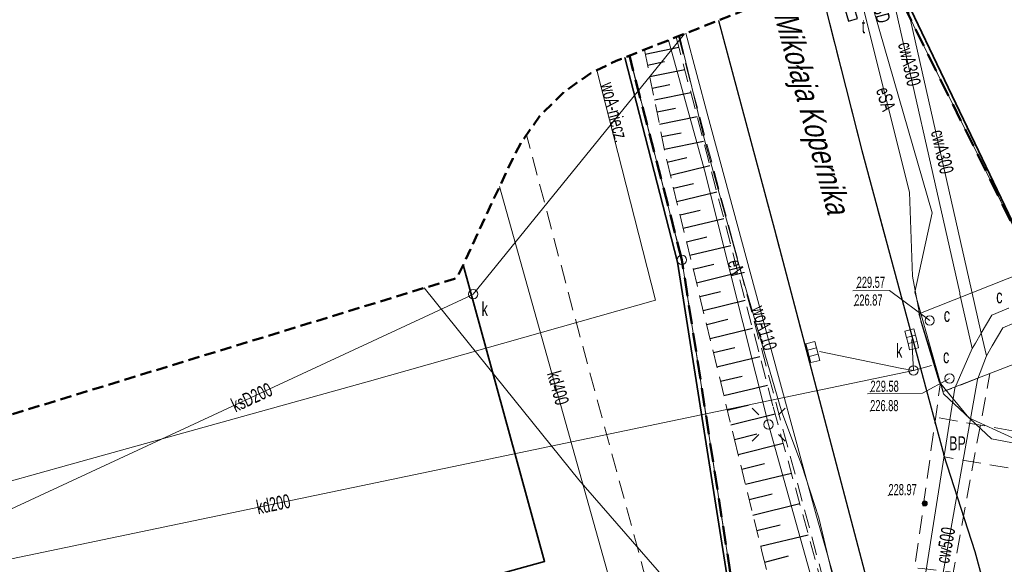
# Model space of a CAD drawing. Header units: metres. Extents: x 6546460 to 6547055, y 5576048 to 5576258.
# Tile 12 of 18: x 6546785 to 6546838, y 5576159 to 5576188. Entities that reach past the tile are written whole.
import ezdxf
from ezdxf.enums import TextEntityAlignment as Align

# ---------------------------------------------------------------- set-up
doc = ezdxf.new("R2010")
doc.units = ezdxf.units.M
doc.header["$MEASUREMENT"] = 0
for name, pattern in [('1.0_0.5', [1.5, 1, -0.5]), ('1.5_0.5', [2, 1.5, -0.5]), ('2', [0.9, 0.6, -0.3]), ('219-500', [0]), ('BKO', [1.5, 1, -0.5]), ('egug-500', [1, 0.5, -0.5])]:
    doc.linetypes.add(name, pattern=pattern)
doc.layers.get('0').update_dxf_attribs({"linetype": 'CONTINUOUS', "lineweight": 5})
for name, color, linetype in [('000 Inne (niezydentyfikowane)', 7, 'CONTINUOUS'), ('202-punkt graniczny', 7, 'CONTINUOUS'), ('218-kontur użytku gruntowego', 7, 'CONTINUOUS'), ('219-działka ewidencyjna', 7, 'CONTINUOUS'), ('994-Nazwa ulicy', 7, 'CONTINUOUS'), ('budowla podziemna', 7, 'CONTINUOUS'), ('budowla podziemna-Atr17', 7, 'CONTINUOUS'), ('chodnik', 7, 'CONTINUOUS'), ('jezdnia', 7, 'CONTINUOUS'), ('komora podziemna', 7, 'CONTINUOUS'), ('kratka ściekowa', 7, 'CONTINUOUS'), ('krawężnik', 7, 'CONTINUOUS'), ('latarnia', 7, 'CONTINUOUS'), ('ogrodzenie trwałe', 7, 'CONTINUOUS'), ('plac sportowy', 7, 'CONTINUOUS'), ('podpora przewodów', 7, 'CONTINUOUS'), ('przewód ciepłowniczy', 7, 'CONTINUOUS'), ('przewód ciepłowniczy-Atr1', 7, 'CONTINUOUS'), ('przewód elektroenergetyczny podziemny', 7, 'CONTINUOUS'), ('przewód elektroenergetyczny podziemny-Atr1', 7, 'CONTINUOUS'), ('przewód kanalizacyjny', 7, 'CONTINUOUS'), ('przewód kanalizacyjny-Atr1', 7, 'CONTINUOUS'), ('przewód wodociągowy', 7, 'CONTINUOUS'), ('przewód wodociągowy-Atr1', 7, 'CONTINUOUS'), ('skarpa nieumocniona', 7, 'CONTINUOUS'), ('właz do komory lub kanału - okrągły', 7, 'CONTINUOUS'), ('właz do komory lub kanału - okrągły-Atr17', 7, 'CONTINUOUS'), ('właz do komory lub kanału - prostokątny', 7, 'CONTINUOUS'), ('właz do komory lub kanału - prostokątny-Atr17', 7, 'CONTINUOUS'), ('Zakres', 7, 'CONTINUOUS')]:
    doc.layers.add(name, color=color, linetype=linetype)
doc.layers.add('LINIE_ZABUDOWY', color=9, linetype='CONTINUOUS', lineweight=18, true_color=0x808080)
doc.layers.add('mpzp', color=4, linetype='BKO', lineweight=50)
doc.layers.add('wysok', color=244, linetype='CONTINUOUS', lineweight=18)
doc.styles.get("Standard").update_dxf_attribs({"font": 'Working1250', "width": 0.75})
doc.linetypes.add('902-500', pattern='A,3.75,0,[1,ksztalty.shx,S=0.5,R=0,X=0,Y=0],3.75', length=7.5)

# ---------------------------------------------------------------- blocks, each defined once
blk = doc.blocks.new('202')
at = {"color": 0, "linetype": 'Continuous', "lineweight": 0}
blk.add_circle((0, 0), 0.25, dxfattribs=at)
blk = doc.blocks.new('US15')
at = {"color": 0, "linetype": 'Continuous', "lineweight": 13}
blk.add_circle((0, 0), 0.25, dxfattribs=at)
blk = doc.blocks.new('US22')
at = {"color": 0, "linetype": 'Continuous', "lineweight": 13}
blk.add_circle((0, 0), 0.25, dxfattribs=at)
blk = doc.blocks.new('SM01')
at = {"color": 0, "linetype": 'Continuous', "lineweight": 13}
for p, q in [((-0.53, 0.531), (-0.883, 0.884)), ((0.531, 0.531), (0.884, 0.884)), ((-0.53, -0.53), (-0.883, -0.883)), ((0.531, -0.53), (0.884, -0.883))]:
    blk.add_line(p, q, dxfattribs=at)
blk.add_circle((0, 0), 0.25, dxfattribs=at)
blk = doc.blocks.new('US05')
at = {"color": 0, "linetype": 'Continuous', "lineweight": 13}
for p, q in [((-0.525, -0.25), (-0.525, 0.25)), ((-0.525, 0.25), (-0.175, 0.25)), ((-0.175, -0.25), (-0.175, 0.25)), ((-0.175, 0.25), (0.175, 0.25)), ((0.175, -0.25), (0.175, 0.25)), ((0.175, 0.25), (0.525, 0.25)), ((0.525, -0.25), (0.525, 0.25)), ((-0.525, -0.25), (-0.175, -0.25)), ((-0.175, -0.25), (0.175, -0.25)), ((0.175, -0.25), (0.525, -0.25))]:
    blk.add_line(p, q, dxfattribs=at)
blk = doc.blocks.new('SUPWP')
at = {"color": 0, "linetype": 'Continuous'}
blk.add_lwpolyline([(-0.375, -0.25), (0.375, -0.25), (0.375, 0.25), (-0.375, 0.25)], close=True, dxfattribs=at)
blk = doc.blocks.new('pikieta')
at = {"color": 0}
blk.add_point((0, 0), dxfattribs=at)
blk = doc.blocks.new('OTRS')
at = {"linetype": 'Continuous', "lineweight": 13}
blk.add_hatch(color=0, dxfattribs=at).paths.add_polyline_path([(0, -0.091, 1), (0, 0.091, 1)])
at = {"color": 0, "linetype": 'Continuous', "lineweight": 13}
blk.add_circle((0, 0), 0.0906, dxfattribs=at)

msp = doc.modelspace()

# ---------------------------------------------------------------- linework, layer by layer
at = {"layer": '000 Inne (niezydentyfikowane)', "color": 7, "linetype": 'Continuous', "lineweight": 25, "flags": 128}
for points in [[(6546818.64, 5576186.26), (6546820.44, 5576186.63)], [(6546818.76, 5576185.66), (6546819.68, 5576185.85)], [(6546818.88, 5576185.05), (6546820.76, 5576185.43)], [(6546819.01, 5576184.43), (6546819.96, 5576184.63)], [(6546819.13, 5576183.8), (6546821.08, 5576184.19)], [(6546819.27, 5576183.15), (6546820.26, 5576183.35)], [(6546819.4, 5576182.49), (6546821.42, 5576182.9)], [(6546819.53, 5576181.82), (6546820.56, 5576182.03)], [(6546819.67, 5576181.14), (6546821.77, 5576181.57)], [(6546819.82, 5576180.45), (6546820.87, 5576180.7)], [(6546819.99, 5576179.74), (6546822.11, 5576180.26)], [(6546820.16, 5576179.04), (6546821.23, 5576179.3)], [(6546820.33, 5576178.33), (6546822.49, 5576178.85)], [(6546820.51, 5576177.61), (6546821.59, 5576177.87)], [(6546820.68, 5576176.89), (6546822.86, 5576177.42)], [(6546820.86, 5576176.16), (6546821.95, 5576176.43)], [(6546821.03, 5576175.44), (6546823.24, 5576175.97)], [(6546821.21, 5576174.7), (6546822.32, 5576174.97)], [(6546821.39, 5576173.96), (6546823.62, 5576174.51)], [(6546821.57, 5576173.22), (6546822.69, 5576173.49)], [(6546821.75, 5576172.47), (6546824.01, 5576173.02)], [(6546821.94, 5576171.72), (6546823.07, 5576172)], [(6546822.12, 5576170.97), (6546824.41, 5576171.52)], [(6546822.3, 5576170.21), (6546823.45, 5576170.48)], [(6546822.49, 5576169.44), (6546824.8, 5576170)], [(6546822.68, 5576168.67), (6546823.84, 5576168.95)], [(6546822.87, 5576167.9), (6546825.21, 5576168.46)], [(6546823.05, 5576167.12), (6546824.23, 5576167.4)], [(6546823.24, 5576166.33), (6546825.62, 5576166.91)], [(6546823.44, 5576165.54), (6546824.64, 5576165.84)], [(6546823.63, 5576164.74), (6546826.05, 5576165.34)], [(6546823.83, 5576163.94), (6546825.05, 5576164.24)], [(6546824.03, 5576163.13), (6546826.5, 5576163.73)], [(6546824.23, 5576162.31), (6546825.47, 5576162.61)], [(6546824.43, 5576161.48), (6546826.95, 5576162.09)], [(6546824.63, 5576160.64), (6546825.9, 5576160.95)], [(6546824.84, 5576159.8), (6546827.4, 5576160.42)], [(6546825.06, 5576158.95), (6546826.34, 5576159.29)]]:
    msp.add_lwpolyline(points, dxfattribs=at)
at = {"layer": '218-kontur użytku gruntowego', "color": 3, "linetype": 'egug-500', "lineweight": 18, "flags": 128}
for points in [[(6546831.89, 5576190.18), (6546843.61, 5576166.55)], [(6546843.61, 5576166.55), (6546831.89, 5576190.18)], [(6546824.35, 5576151), (6546820.61, 5576175.19)], [(6546820.61, 5576175.19), (6546824.35, 5576151)]]:
    msp.add_lwpolyline(points, dxfattribs=at)
at = {"layer": '218-kontur użytku gruntowego', "color": 3, "linetype": 'egug-500', "lineweight": 18}
for points in [[(6546820.61, 5576175.19), (6546817.782, 5576186.172)], [(6546817.782, 5576186.172), (6546820.61, 5576175.19)]]:
    msp.add_lwpolyline(points, dxfattribs=at)
at = {"layer": '219-działka ewidencyjna', "color": 7, "linetype": '219-500', "lineweight": 18, "flags": 128}
for points in [[(6546831.89, 5576190.18), (6546843.61, 5576166.55)], [(6546820.61, 5576175.19), (6546824.35, 5576151)]]:
    msp.add_lwpolyline(points, dxfattribs=at)
at = {"layer": '219-działka ewidencyjna', "color": 7, "linetype": '219-500', "lineweight": 18}
msp.add_lwpolyline([(6546817.782, 5576186.172), (6546820.61, 5576175.19)], dxfattribs=at)
at = {"layer": 'budowla podziemna', "color": 7, "linetype": '1.0_0.5', "lineweight": 18, "flags": 128}
msp.add_lwpolyline([(6546834.51, 5576168.6), (6546834.66, 5576168.11), (6546837.16, 5576169.08), (6546835.2, 5576158.38), (6546835, 5576158.42), (6546833.53, 5576158.6), (6546833.13, 5576158.64)], close=True, dxfattribs=at)
at = {"layer": 'chodnik', "color": 7, "linetype": '1.0_0.5', "lineweight": 18}
msp.add_lwpolyline([(6546820.416, 5576187.213), (6546823.33, 5576176.24), (6546828.11, 5576158.37), (6546832.56, 5576141.69), (6546834.72, 5576142.29), (6546832.25, 5576151.61), (6546830.43, 5576158.44), (6546825.59, 5576176.82), (6546822.582, 5576188.07)], dxfattribs=at)
at = {"layer": 'chodnik', "color": 7, "linetype": '1.0_0.5', "lineweight": 18, "flags": 128}
msp.add_lwpolyline([(6546877.09, 5576161.71), (6546883.52, 5576164.48), (6546865.89, 5576163.08), (6546857.82, 5576162.64), (6546847.47, 5576164.4), (6546834.15, 5576166.75), (6546834.72, 5576164.6), (6546847.22, 5576162.47), (6546858.02, 5576160.48)], close=True, dxfattribs=at)
at = {"layer": 'jezdnia', "color": 7, "linetype": '1.5_0.5', "lineweight": 18}
for points in [[(6546841.675, 5576139.824), (6546841.01, 5576142.23), (6546840.14, 5576145.61), (6546838.29, 5576152.43), (6546836.38, 5576159.5), (6546834.72, 5576164.6), (6546834.15, 5576166.75), (6546830.28, 5576181.08), (6546827.965, 5576190.198)], [(6546822.582, 5576188.07), (6546825.59, 5576176.82), (6546830.43, 5576158.44), (6546832.25, 5576151.61), (6546834.72, 5576142.29), (6546835.56, 5576139.02), (6546835.814, 5576138.05)]]:
    msp.add_lwpolyline(points, dxfattribs=at)
at = {"layer": 'komora podziemna', "color": 7, "linetype": 'Continuous', "lineweight": 18, "flags": 128}
msp.add_lwpolyline([(6546839.05, 5576174.56), (6546840.56, 5576170.39), (6546834.66, 5576168.11), (6546833.35, 5576172.3)], close=True, dxfattribs=at)
at = {"layer": 'krawężnik', "color": 7, "linetype": 'Continuous', "lineweight": 25}
for points in [[(6546827.965, 5576190.198), (6546830.28, 5576181.08), (6546834.69, 5576164.72)], [(6546822.582, 5576188.07), (6546825.59, 5576176.82), (6546830.43, 5576158.44), (6546832.25, 5576151.61), (6546834.72, 5576142.29), (6546835.56, 5576139.02), (6546835.814, 5576138.05)]]:
    msp.add_lwpolyline(points, dxfattribs=at)
at = {"layer": 'krawężnik', "color": 7, "linetype": 'Continuous', "lineweight": 25, "flags": 128}
msp.add_lwpolyline([(6546840.14, 5576145.61), (6546838.29, 5576152.43), (6546836.38, 5576159.5), (6546834.69, 5576164.72)], dxfattribs=at)
at = {"layer": 'LINIE_ZABUDOWY', "linetype": 'Continuous', "lineweight": 35}
msp.add_lwpolyline([(6546673.288, 5576123.886), (6546674.157, 5576120.568), (6546813.223, 5576158.986), (6546808.846, 5576174.928)], dxfattribs=at)
at = {"layer": 'mpzp', "linetype": 'BKO', "lineweight": 50}
for points in [[(6546826.742, 5576136.653), (6546835.12, 5576139.02), (6546848.18, 5576144.71), (6546843.61, 5576166.55), (6546831.89, 5576190.18), (6546831.394, 5576191.554)], [(6546666.98, 5576113.55), (6546670.3, 5576111.08), (6546713.52, 5576121.05), (6546764.88, 5576132.89), (6546821.9, 5576148.67), (6546824.35, 5576151), (6546820.61, 5576175.19), (6546817.782, 5576186.172)]]:
    msp.add_lwpolyline(points, dxfattribs=at)
at = {"layer": 'ogrodzenie trwałe', "color": 7, "linetype": '902-500', "lineweight": 35}
for points in [[(6546937.439, 5576212.7), (6546933.502, 5576200.917), (6546928.722, 5576186.702), (6546917.561, 5576183.086), (6546892.112, 5576174.91), (6546872.381, 5576168.542), (6546858.261, 5576164.018), (6546843.569, 5576166.84), (6546838.588, 5576176.833), (6546832.09, 5576190.385), (6546831.631, 5576191.647)], [(6546817.532, 5576186.073), (6546820.37, 5576175.07), (6546824.14, 5576151.22)]]:
    msp.add_lwpolyline(points, dxfattribs=at)
at = {"layer": 'plac sportowy', "color": 7, "linetype": '1.0_0.5', "lineweight": 18}
msp.add_lwpolyline([(6546779.016, 5576165.188), (6546780.66, 5576159.24), (6546783.86, 5576147.88), (6546784.9, 5576147.23), (6546791.96, 5576149.44), (6546810.62, 5576154.6), (6546819.07, 5576156.57), (6546814.75, 5576172.49), (6546812.253, 5576181.907)], dxfattribs=at)
at = {"layer": 'przewód ciepłowniczy', "color": 212, "linetype": 'Continuous', "lineweight": 18}
for points in [[(6546835.56, 5576173.35), (6546835.55, 5576173.42), (6546831.449, 5576191.576)], [(6546836.18, 5576173.56), (6546832.059, 5576191.817)]]:
    msp.add_lwpolyline(points, dxfattribs=at)
at = {"layer": 'przewód ciepłowniczy', "color": 212, "linetype": 'Continuous', "lineweight": 18, "flags": 128}
for points in [[(6546836.98, 5576170.03), (6546836.7, 5576171.25), (6546836.18, 5576173.56)], [(6546836.22, 5576170.43), (6546835.56, 5576173.35)], [(6546837.28, 5576172.23), (6546838.17, 5576172.59), (6546838.19, 5576172.59)], [(6546835.29, 5576168.29), (6546836.22, 5576170.43), (6546836.39, 5576170.71), (6546836.7, 5576171.25), (6546837.28, 5576172.23)], [(6546837.87, 5576171.55), (6546837.29, 5576170.57), (6546836.98, 5576170.03), (6546836.51, 5576168.77)], [(6546837.87, 5576171.55), (6546838.46, 5576171.79)], [(6546825.57, 5576153.59), (6546826.43, 5576153.96), (6546826.72, 5576154.08), (6546832.72, 5576155.41), (6546833.89, 5576155.65), (6546834.3, 5576156.06), (6546834.45, 5576157.28), (6546836.51, 5576168.77)], [(6546825.27, 5576154.72), (6546826.17, 5576154.94), (6546826.62, 5576155.04), (6546831.8, 5576156.14), (6546833.16, 5576156.43), (6546833.47, 5576156.82), (6546833.67, 5576158.06), (6546835.29, 5576168.29)]]:
    msp.add_lwpolyline(points, dxfattribs=at)
at = {"layer": 'przewód elektroenergetyczny podziemny', "color": 1, "linetype": 'Continuous', "lineweight": 18}
for points in [[(6546806.757, 5576173.683), (6546809.12, 5576170.75), (6546815.07, 5576163.37), (6546821.32, 5576156.18), (6546823.68, 5576153.48), (6546829.42, 5576154.52), (6546840.04, 5576156.51), (6546856.92, 5576159.74), (6546864.03, 5576161.95), (6546864.94, 5576162.22), (6546873.12, 5576164.73), (6546891.67, 5576172.08), (6546908.42, 5576178.86), (6546927.02, 5576186.37), (6546949.42, 5576196.21)], [(6546864.94, 5576162.22), (6546858.09, 5576161.67), (6546849.04, 5576163.34), (6546837.26, 5576165.57), (6546834.67, 5576167.99), (6546833.13, 5576173.46), (6546834.07, 5576177.73), (6546830.212, 5576191.086)], [(6546838.39, 5576165.63), (6546836.04, 5576166.71), (6546834.44, 5576168.64), (6546833.47, 5576171.82), (6546833.01, 5576174.31), (6546832.84, 5576178.83), (6546830.37, 5576188.69), (6546829.645, 5576190.862)], [(6546819.99, 5576139.24), (6546821.16, 5576139.81), (6546830.28, 5576143.62), (6546830.28, 5576148.09), (6546828.68, 5576153.87), (6546828.21, 5576155.85), (6546825.27, 5576166.34), (6546821.82, 5576180.01), (6546819.884, 5576187.003)]]:
    msp.add_lwpolyline(points, dxfattribs=at)
at = {"layer": 'przewód kanalizacyjny', "color": 34, "linetype": 'Continuous', "lineweight": 18}
for points in [[(6546809.39, 5576173.35), (6546809.64, 5576173.65), (6546820.741, 5576187.341)], [(6546825.663, 5576134.978), (6546819.78, 5576147.08), (6546810.805, 5576179.136)], [(6546705.365, 5576138.263), (6546716.61, 5576141.86), (6546716.99, 5576141.99), (6546717.38, 5576142.09), (6546776.96, 5576158.37), (6546777.35, 5576158.48), (6546777.72, 5576158.64), (6546809.02, 5576173.17), (6546809.39, 5576173.35)]]:
    msp.add_lwpolyline(points, dxfattribs=at)
at = {"layer": 'przewód kanalizacyjny', "color": 34, "linetype": 'Continuous', "lineweight": 18, "flags": 128}
for points in [[(6546832.97, 5576170.92), (6546833.06, 5576169.25), (6546834.03, 5576169.51)], [(6546742.8, 5576147.24), (6546743.19, 5576147.36), (6546773.63, 5576156.81), (6546774.01, 5576156.93), (6546774.41, 5576157.01), (6546833.06, 5576169.25), (6546832.43, 5576169.36), (6546828, 5576170.27)]]:
    msp.add_lwpolyline(points, dxfattribs=at)
at = {"layer": 'przewód wodociągowy', "color": 5, "linetype": 'Continuous', "lineweight": 18}
for points in [[(6546820.819, 5576187.372), (6546822.01, 5576182.93), (6546824.75, 5576172.82), (6546827.85, 5576161.42), (6546831.49, 5576148.6), (6546834.597, 5576137.682)], [(6546820.485, 5576187.24), (6546821.82, 5576181.65), (6546823.68, 5576174.88), (6546825.98, 5576167.01), (6546827.03, 5576164.19), (6546827.97, 5576161.32), (6546828.67, 5576158.39), (6546829.48, 5576155.3), (6546830.26, 5576152.84), (6546831.11, 5576150.01), (6546831.74, 5576147.34), (6546832.42, 5576144.74), (6546833.06, 5576142.26), (6546834.16, 5576139.26), (6546834.597, 5576137.682)], [(6546715.902, 5576142.985), (6546718.32, 5576143.68), (6546727.42, 5576146.37), (6546743.06, 5576151.27), (6546759.21, 5576156.24), (6546770.96, 5576159.51), (6546787.64, 5576164.17), (6546803.81, 5576168.67), (6546819.18, 5576173.03), (6546816.028, 5576185.384)]]:
    msp.add_lwpolyline(points, dxfattribs=at)
at = {"layer": 'skarpa nieumocniona', "color": 7, "linetype": '1.0_0.5', "lineweight": 18}
for points in [[(6546658.396, 5576117.212), (6546661.32, 5576106.77), (6546664.65, 5576104.67), (6546666.44, 5576104.46), (6546674.71, 5576105.83), (6546683.57, 5576107.85), (6546702.84, 5576112.49), (6546717.33, 5576116.06), (6546729.29, 5576119.18), (6546752.56, 5576125.35), (6546761.26, 5576127.66), (6546775.73, 5576131.5), (6546781.54, 5576133.04), (6546784.44, 5576133.81), (6546790.25, 5576135.35), (6546794.6, 5576136.51), (6546800.4, 5576138.04), (6546812.04, 5576141.13), (6546825.09, 5576144.59), (6546828.36, 5576146.02), (6546829.94, 5576147.04), (6546829.76, 5576151.86), (6546825.5, 5576167.35), (6546820.304, 5576187.169)], [(6546658.396, 5576117.212), (6546661.32, 5576106.77), (6546664.65, 5576104.67), (6546666.44, 5576104.46), (6546674.71, 5576105.83), (6546683.57, 5576107.85), (6546702.84, 5576112.49), (6546717.33, 5576116.06), (6546729.29, 5576119.18), (6546752.56, 5576125.35), (6546761.26, 5576127.66), (6546775.73, 5576131.5), (6546781.54, 5576133.04), (6546784.44, 5576133.81), (6546790.25, 5576135.35), (6546794.6, 5576136.51), (6546800.4, 5576138.04), (6546812.04, 5576141.13), (6546825.09, 5576144.59), (6546828.36, 5576146.02), (6546829.94, 5576147.04), (6546829.76, 5576151.86), (6546825.5, 5576167.35), (6546820.304, 5576187.169)], [(6546818.59, 5576186.491), (6546819.79, 5576180.56), (6546823.42, 5576165.61), (6546824.91, 5576159.51), (6546827.25, 5576150.65), (6546825.8, 5576146.7), (6546801.89, 5576140.05), (6546789.3, 5576136.93), (6546775.28, 5576133.57), (6546762.13, 5576130.47), (6546738.77, 5576124.65), (6546724.71, 5576121.47), (6546701.98, 5576115.9), (6546693.01, 5576113.77), (6546676.56, 5576109.89), (6546666.52, 5576107.98), (6546663.98, 5576110.47), (6546661.753, 5576118.717)], [(6546818.59, 5576186.491), (6546819.79, 5576180.56), (6546823.42, 5576165.61), (6546824.91, 5576159.51), (6546827.25, 5576150.65), (6546825.8, 5576146.7), (6546801.89, 5576140.05), (6546789.3, 5576136.93), (6546775.28, 5576133.57), (6546762.13, 5576130.47), (6546738.77, 5576124.65), (6546724.71, 5576121.47), (6546701.98, 5576115.9), (6546693.01, 5576113.77), (6546676.56, 5576109.89), (6546666.52, 5576107.98), (6546663.98, 5576110.47), (6546661.753, 5576118.717)]]:
    msp.add_lwpolyline(points, dxfattribs=at)
at = {"layer": 'wysok', "linetype": 'Continuous', "lineweight": 18}
for p, q in [((6546829.795, 5576173.534), (6546831.769, 5576173.556)), ((6546831.769, 5576173.556), (6546833.93, 5576171.93)), ((6546833.55, 5576168.023), (6546834.998, 5576168.819, 229.576)), ((6546830.588, 5576167.988, 229.58), (6546833.55, 5576168.023))]:
    msp.add_line(p, q, dxfattribs=at)
at = {"layer": 'Zakres', "color": 40, "linetype": '2', "lineweight": 50, "flags": 128}
msp.add_lwpolyline([(6546911.95, 5576210.76), (6546911.79, 5576210.74), (6546877.41, 5576209.15), (6546876.1, 5576209.01), (6546874.37, 5576208.54), (6546874.1, 5576208.44), (6546817.07, 5576185.89), (6546815.71, 5576185.23), (6546814.24, 5576184.2), (6546812.97, 5576182.93), (6546811.94, 5576181.46), (6546811.51, 5576180.65), (6546808.53, 5576174.25), (6546808.38, 5576174.18), (6546736.77, 5576152.25), (6546736.26, 5576152.08), (6546735.57, 5576151.8), (6546634.83, 5576106.65), (6546620.86, 5576132.09), (6546620.75, 5576132.28), (6546619.72, 5576133.75), (6546618.45, 5576135.02), (6546616.98, 5576136.05), (6546615.35, 5576136.81), (6546613.62, 5576137.28), (6546611.83, 5576137.43), (6546611.37, 5576137.42), (6546565.96, 5576135.39), (6546564.64, 5576135.24), (6546562.9, 5576134.78), (6546561.28, 5576134.02), (6546559.76, 5576132.95), (6546552.37, 5576126.67), (6546551.14, 5576125.44), (6546550.11, 5576123.97), (6546549.35, 5576122.34), (6546548.89, 5576120.61), (6546548.73, 5576118.82), (6546548.89, 5576117.03), (6546549.35, 5576115.3), (6546550.11, 5576113.67), (6546551.14, 5576112.2), (6546552.31, 5576111.02), (6546609.23, 5576061.96), (6546609.33, 5576061.87), (6546610.8, 5576060.84), (6546612.43, 5576060.09), (6546614.16, 5576059.62), (6546615.95, 5576059.46), (6546617.74, 5576059.62), (6546619.47, 5576060.09), (6546621.1, 5576060.84), (6546621.53, 5576061.11), (6546667.52, 5576090.76), (6546667.93, 5576090.95), (6546793.15, 5576125.15), (6546793.32, 5576125.2), (6546793.42, 5576125.22), (6546848.17, 5576141.79), (6546848.71, 5576141.97), (6546849.33, 5576142.21), (6546992.38, 5576205.01), (6546993.39, 5576205.52), (6546994.87, 5576206.55), (6546996.14, 5576207.82), (6546997.16, 5576209.29), (6546997.92, 5576210.92), (6546998.39, 5576212.65), (6546998.54, 5576214.44), (6546998.39, 5576216.23), (6546998.13, 5576217.33), (6546993.61, 5576232.86), (6546993.4, 5576233.5), (6546992.64, 5576235.12), (6546991.61, 5576236.59), (6546990.34, 5576237.86), (6546988.87, 5576238.89), (6546987.24, 5576239.65), (6546985.51, 5576240.12), (6546983.72, 5576240.27), (6546981.93, 5576240.12), (6546980.2, 5576239.65), (6546979.69, 5576239.45), (6546912.28, 5576210.85)], close=True, dxfattribs=at)
at = {"layer": 'Zakres', "color": 7, "linetype": '2', "lineweight": 25, "flags": 128}
msp.add_lwpolyline([(6546911.95, 5576210.76), (6546911.79, 5576210.74), (6546877.41, 5576209.15), (6546876.1, 5576209.01), (6546874.37, 5576208.54), (6546874.1, 5576208.44), (6546817.07, 5576185.89), (6546815.71, 5576185.23), (6546814.24, 5576184.2), (6546812.97, 5576182.93), (6546811.94, 5576181.46), (6546811.51, 5576180.65), (6546808.53, 5576174.25), (6546808.38, 5576174.18), (6546736.77, 5576152.25), (6546736.26, 5576152.08), (6546735.57, 5576151.8), (6546634.83, 5576106.65), (6546620.86, 5576132.09), (6546620.75, 5576132.28), (6546619.72, 5576133.75), (6546618.45, 5576135.02), (6546616.98, 5576136.05), (6546615.35, 5576136.81), (6546613.62, 5576137.28), (6546611.83, 5576137.43), (6546611.37, 5576137.42), (6546565.96, 5576135.39), (6546564.64, 5576135.24), (6546562.9, 5576134.78), (6546561.28, 5576134.02), (6546559.76, 5576132.95), (6546552.37, 5576126.67), (6546551.14, 5576125.44), (6546550.11, 5576123.97), (6546549.35, 5576122.34), (6546548.89, 5576120.61), (6546548.73, 5576118.82), (6546548.89, 5576117.03), (6546549.35, 5576115.3), (6546550.11, 5576113.67), (6546551.14, 5576112.2), (6546552.31, 5576111.02), (6546609.23, 5576061.96), (6546609.33, 5576061.87), (6546610.8, 5576060.84), (6546612.43, 5576060.09), (6546614.16, 5576059.62), (6546615.95, 5576059.46), (6546617.74, 5576059.62), (6546619.47, 5576060.09), (6546621.1, 5576060.84), (6546621.53, 5576061.11), (6546667.52, 5576090.76), (6546667.93, 5576090.95), (6546793.15, 5576125.15), (6546793.32, 5576125.2), (6546793.42, 5576125.22), (6546848.17, 5576141.79), (6546848.71, 5576141.97), (6546849.33, 5576142.21), (6546992.38, 5576205.01), (6546993.39, 5576205.52), (6546994.87, 5576206.55), (6546996.14, 5576207.82), (6546997.16, 5576209.29), (6546997.92, 5576210.92), (6546998.39, 5576212.65), (6546998.54, 5576214.44), (6546998.39, 5576216.23), (6546998.13, 5576217.33), (6546993.61, 5576232.86), (6546993.4, 5576233.5), (6546992.64, 5576235.12), (6546991.61, 5576236.59), (6546990.34, 5576237.86), (6546988.87, 5576238.89), (6546987.24, 5576239.65), (6546985.51, 5576240.12), (6546983.72, 5576240.27), (6546981.93, 5576240.12), (6546980.2, 5576239.65), (6546979.69, 5576239.45), (6546912.28, 5576210.85)], close=True, dxfattribs=at)

# ---------------------------------------------------------------- block references
at = {"layer": '202-punkt graniczny', "color": 7, "linetype": 'Continuous', "lineweight": 18}
msp.add_blockref('202', (6546820.61, 5576175.19), dxfattribs=at)
at = {"layer": 'kratka ściekowa', "color": 34, "linetype": 'Continuous', "lineweight": 18}
for p, rotation in [((6546832.97, 5576170.92), 283.849), ((6546827.65, 5576170.24), 284.375)]:
    msp.add_blockref('US05', p, dxfattribs=dict(at, rotation=rotation))
at = {"layer": 'latarnia', "color": 7, "linetype": 'Continuous', "lineweight": 18}
msp.add_blockref('SM01', (6546825.27, 5576166.34), dxfattribs=at)
at = {"layer": 'podpora przewodów', "color": 7, "linetype": 'Continuous', "lineweight": 18}
msp.add_blockref('US15', (6546825.27, 5576166.34), dxfattribs=at)
at = {"layer": 'wysok', "color": 244, "linetype": 'Continuous'}
ref = msp.add_blockref('pikieta', (6546830.006, 5576173.689, 229.57), dxfattribs=dict(at, xscale=1.5, yscale=1.5, zscale=1.5))
ref.add_attrib('H', '229.57', (6546830.006, 5576173.689, 229.57), dxfattribs={"layer": '0', "height": 0.6, "width": 0.62})
ref = msp.add_blockref('pikieta', (6546829.873, 5576172.734, 229.57), dxfattribs=dict(at, xscale=1.5, yscale=1.5, zscale=1.5))
ref.add_attrib('H', '226.87', (6546829.873, 5576172.734, 229.57), dxfattribs={"layer": '0', "height": 0.6, "width": 0.62})
ref = msp.add_blockref('pikieta', (6546830.747, 5576168.102, 229.58), dxfattribs=dict(at, xscale=1.5, yscale=1.5, zscale=1.5))
ref.add_attrib('H', '229.58', (6546830.747, 5576168.102, 229.58), dxfattribs={"layer": '0', "height": 0.6, "width": 0.62})
ref = msp.add_blockref('pikieta', (6546830.732, 5576167.062, 229.58), dxfattribs=dict(at, xscale=1.5, yscale=1.5, zscale=1.5))
ref.add_attrib('H', '226.88', (6546830.732, 5576167.062, 229.58), dxfattribs={"layer": '0', "height": 0.6, "width": 0.62})
ref = msp.add_blockref('pikieta', (6546831.715, 5576162.545, 228.97), dxfattribs=dict(at, xscale=1.5, yscale=1.5, zscale=1.5))
ref.add_attrib('H', '228.97', (6546831.715, 5576162.545, 228.97), dxfattribs={"layer": '0', "height": 0.6, "width": 0.62})
at = {"layer": 'wysok', "linetype": 'Continuous', "xscale": 1.5, "yscale": 1.5, "zscale": 1.5}
msp.add_blockref('OTRS', (6546833.667, 5576162.104, 228.97), dxfattribs=at)
at = {"layer": 'właz do komory lub kanału - okrągły', "color": 7, "linetype": 'Continuous', "lineweight": 18}
for p in [(6546809.39, 5576173.35), (6546833.93, 5576171.93), (6546833.06, 5576169.25), (6546834.998, 5576168.819, 229.576)]:
    msp.add_blockref('US22', p, dxfattribs=at)
at = {"layer": 'właz do komory lub kanału - prostokątny', "color": 7, "linetype": 'Continuous', "lineweight": 18, "rotation": 285.7919999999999}
msp.add_blockref('SUPWP', (6546829.7, 5576188.46), dxfattribs=at)

# ---------------------------------------------------------------- texts
at = {"layer": '994-Nazwa ulicy', "color": 7, "linetype": 'Continuous', "lineweight": 25, "oblique": 15, "width": 0.79}
msp.add_text('Mikołaja Kopernika', height=1.25, rotation=-74.983, dxfattribs=at).set_placement((6546825.553, 5576188.362))
at = {"layer": 'budowla podziemna-Atr17', "color": 7, "width": 0.667}
msp.add_text('BP', height=0.75, dxfattribs=at).set_placement((6546834.98, 5576164.96))
at = {"layer": 'przewód ciepłowniczy-Atr1', "color": 212, "width": 0.667}
for s, rotation, p in [('cwA300', -77.273, (6546832.22, 5576186.8)), ('cwA300', -77.279, (6546833.986, 5576182.082)), ('cw500', 79.835, (6546834.973, 5576158.839))]:
    msp.add_text(s, height=0.75, rotation=rotation, dxfattribs=at).set_placement(p)
at = {"layer": 'przewód elektroenergetyczny podziemny-Atr1', "color": 1, "width": 0.667}
for s, rotation, p in [('eSD', 285.368, (6546830.78, 5576189.11)), ('eSA', 286.771, (6546831.033, 5576184.335)), ('eN', -75.836, (6546823.06, 5576175.09))]:
    msp.add_text(s, height=0.75, rotation=rotation, dxfattribs=at).set_placement(p)
at = {"layer": 'przewód kanalizacyjny-Atr1', "color": 34, "width": 0.667}
for s, rotation, p in [('kd400', -74.359, (6546813.708, 5576169.186)), ('ksD200', 24.901, (6546796.45, 5576167.33)), ('kd200', 11.788, (6546797.75, 5576161.88))]:
    msp.add_text(s, height=0.75, rotation=rotation, dxfattribs=at).set_placement(p, align=Align.MIDDLE_LEFT)
at = {"layer": 'przewód wodociągowy-Atr1', "color": 5, "width": 0.667}
for s, rotation, p in [('woA-niecz.', -75.688, (6546816.22, 5576184.62)), ('woA110', -73.689, (6546824.35, 5576172.59))]:
    msp.add_text(s, height=0.75, rotation=rotation, dxfattribs=at).set_placement(p)
at = {"layer": 'właz do komory lub kanału - okrągły-Atr17', "color": 7, "width": 0.667}
for s, p in [('k', (6546809.84, 5576172.18)), ('c', (6546837.51, 5576172.86)), ('c', (6546834.69, 5576171.86)), ('k', (6546832.128, 5576169.934)), ('c', (6546834.65, 5576169.64))]:
    msp.add_text(s, height=0.75, dxfattribs=at).set_placement(p)
at = {"layer": 'właz do komory lub kanału - prostokątny-Atr17', "color": 7, "width": 0.667}
msp.add_text('t', height=0.75, dxfattribs=at).set_placement((6546830.28, 5576187.38))

doc.saveas('drawing.dxf')
